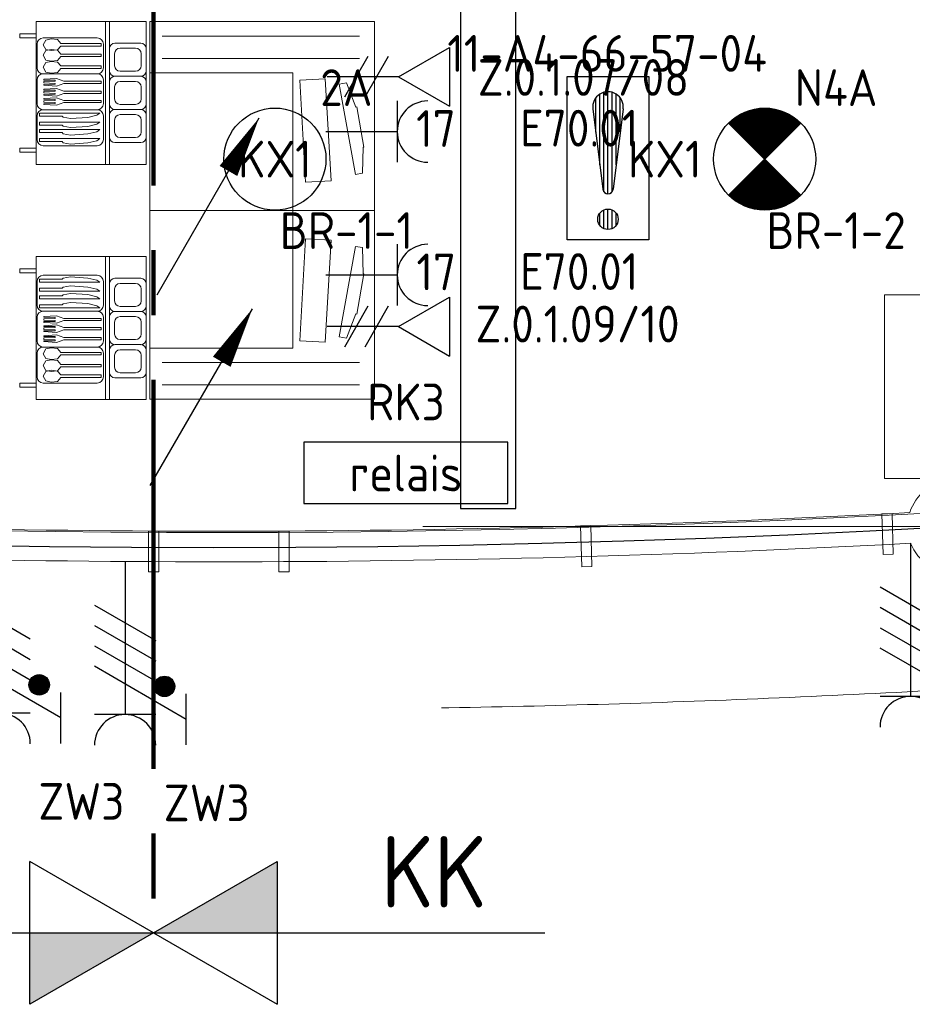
# Model space of a CAD drawing. Header units: millimetres. Extents: x -39149 to 267781, y -2340 to 58540.
# Tile 53 of 244: x 24236 to 28610, y -2340 to 2483. Entities that reach past the tile are written whole.
import ezdxf
from ezdxf.enums import TextEntityAlignment as Align

# ---------------------------------------------------------------- set-up
doc = ezdxf.new("R2010")
doc.units = ezdxf.units.MM
doc.header["$LTSCALE"] = 100
doc.header["$MEASUREMENT"] = 0
for name, pattern in [('B0605', [141, 70, -35, 1, -35]), ('B0703', [93.740001, 62.5, -31.240001]), ('CENTER2', [28.575, 19.05, -3.175, 3.175, -3.175])]:
    doc.linetypes.add(name, pattern=pattern)
for name, color, linetype in [('00  Bestaand', 7, 'Continuous'), ('00  Bestaande kolommen', 7, 'Continuous'), ('45 Plafond', 7, 'Continuous'), ('73 Keuken', 7, 'Continuous'), ('82 Interieur', 7, 'Continuous'), ('A Stramien', 7, 'Continuous'), ('AL$1A---_ALGEMEEN--bestaand', 9, 'Continuous'), ('EL6122--_L', 4, 'Continuous'), ('EL6131--_KG', 3, 'Continuous'), ('EL6221--_KRACHT_400', 3, 'Continuous'), ('EL6222--_KRACHT_230', 3, 'Continuous'), ('EL6223--', 3, 'Continuous'), ('EL6311--_LICHT_BINNEN', 3, 'Continuous'), ('EL6441--_DATACOM', 3, 'Continuous'), ('EL6511--_BRANDMELD', 3, 'Continuous'), ('EM6131--bestaand', 7, 'Continuous'), ('handhaven - AL$1A---_ALGEMEEN', 8, 'Continuous'), ('INDELING--bestaand', 7, 'Continuous')]:
    doc.layers.add(name, color=color, linetype=linetype)
doc.styles.add('BURO-018', font='isocp.shx', dxfattribs={"height": 180})
doc.styles.add('buro-035', font='isocp.shx', dxfattribs={"height": 350})
doc.styles.add('GENERATED_STYLE_3', font='swiss.ttf', dxfattribs={"width": 0.96})
doc.styles.add('STABICAD-012', font='ISOCP.SHX', dxfattribs={"height": 1.2})
doc.styles.add('STABICAD-018', font='ISOCP.SHX', dxfattribs={"height": 1.8})

# ---------------------------------------------------------------- blocks, each defined once
blk = doc.blocks.new('Slab_152_7', base_point=(61.5, 11625))
at = {"layer": '45 Plafond', "color": 8, "linetype": 'Continuous', "lineweight": 0}
blk.add_lwpolyline([(61.5, 11625), (7161.5, 11625), (7161.5, 7850), (18261.5, 7850), (18261.5, 10250), (18050.2, 10250), (18050.2, 11625), (35849.9, 11625), (35849.9, 11400), (36099.9, 11400), (36099.9, 12175), (39053.2, 12175), (39053.2, 11445), (43211.5, 11445), (43211.5, 10132), (43211.5, 5466.1), (41411.5, 5466.1), (41411.5, 10199.6), (34211.5, 10199.6), (34211.5, 612.1, -0.138201), (61.5, 5162.9)], format="xyb", close=True, dxfattribs=at)
blk = doc.blocks.new('Slab_205_7', base_point=(30473.7, 235.9))
at = {"layer": '82 Interieur', "color": 8, "linetype": 'Continuous', "lineweight": 0}
blk.add_lwpolyline([(30473.7, 235.9), (28473.7, 235.9), (28473.7, 1135.9), (30473.7, 1135.9)], close=True, dxfattribs=at)
blk = doc.blocks.new('Slab_206_7', base_point=(25973.7, 1548.6))
at = {"layer": '82 Interieur', "color": 8, "linetype": 'Continuous', "lineweight": 0}
blk.add_lwpolyline([(25973.7, 1548.6), (25973.7, 2473.6), (24873.7, 2473.6), (24873.7, 1548.6)], close=True, dxfattribs=at)
blk = doc.blocks.new('Slab_236_7', base_point=(24655.6, 2474.6))
at = {"layer": '82 Interieur', "color": 8, "linetype": 'Continuous', "lineweight": 0}
blk.add_lwpolyline([(24655.6, 2474.6), (24315.6, 2474.6), (24315.6, 1774.6), (24655.6, 1774.6)], close=True, dxfattribs=at)
blk = doc.blocks.new('Slab_237_7', base_point=(24675.6, 2474.6))
at = {"layer": '82 Interieur', "color": 8, "linetype": 'Continuous', "lineweight": 0}
blk.add_lwpolyline([(24675.6, 2474.6), (24655.6, 2474.6), (24655.6, 1774.6), (24675.6, 1774.6)], close=True, dxfattribs=at)
blk = doc.blocks.new('Slab_238_7', base_point=(24855.6, 1774.6))
at = {"layer": '82 Interieur', "color": 8, "linetype": 'Continuous', "lineweight": 0}
blk.add_lwpolyline([(24855.6, 1774.6), (24675.6, 1774.6), (24675.6, 2474.6), (24855.6, 2474.6)], close=True, dxfattribs=at)
blk = doc.blocks.new('Slab_241_7', base_point=(24315.6, 2414.6))
at = {"layer": '82 Interieur', "color": 8, "linetype": 'Continuous', "lineweight": 0}
blk.add_lwpolyline([(24315.6, 2414.6), (24235.7, 2414.6), (24235.7, 2394.6), (24315.6, 2394.6)], close=True, dxfattribs=at)
blk = doc.blocks.new('Slab_244_7', base_point=(24315.6, 1854.6))
at = {"layer": '82 Interieur', "color": 8, "linetype": 'Continuous', "lineweight": 0}
blk.add_lwpolyline([(24315.6, 1854.6), (24235.7, 1854.6), (24235.7, 1834.6), (24315.6, 1834.6)], close=True, dxfattribs=at)
blk = doc.blocks.new('Slab_245_7', base_point=(25973.7, 1548.6))
at = {"layer": '82 Interieur', "color": 8, "linetype": 'Continuous', "lineweight": 0}
blk.add_lwpolyline([(25973.7, 1548.6), (25973.7, 623.6), (24873.7, 623.6), (24873.7, 1548.6)], close=True, dxfattribs=at)
blk = doc.blocks.new('Slab_249_7', base_point=(24655.6, 622.6))
at = {"layer": '82 Interieur', "color": 8, "linetype": 'Continuous', "lineweight": 0}
blk.add_lwpolyline([(24655.6, 622.6), (24315.6, 622.6), (24315.6, 1322.6), (24655.6, 1322.6)], close=True, dxfattribs=at)
blk = doc.blocks.new('Slab_250_7', base_point=(24675.6, 622.6))
at = {"layer": '82 Interieur', "color": 8, "linetype": 'Continuous', "lineweight": 0}
blk.add_lwpolyline([(24675.6, 622.6), (24655.6, 622.6), (24655.6, 1322.6), (24675.6, 1322.6)], close=True, dxfattribs=at)
blk = doc.blocks.new('Slab_251_7', base_point=(24855.6, 1322.6))
at = {"layer": '82 Interieur', "color": 8, "linetype": 'Continuous', "lineweight": 0}
blk.add_lwpolyline([(24855.6, 1322.6), (24675.6, 1322.6), (24675.6, 622.6), (24855.6, 622.6)], close=True, dxfattribs=at)
blk = doc.blocks.new('Slab_254_7', base_point=(24315.6, 682.6))
at = {"layer": '82 Interieur', "color": 8, "linetype": 'Continuous', "lineweight": 0}
blk.add_lwpolyline([(24315.6, 682.6), (24235.7, 682.6), (24235.7, 702.6), (24315.6, 702.6)], close=True, dxfattribs=at)
blk = doc.blocks.new('Slab_257_7', base_point=(24315.6, 1242.6))
at = {"layer": '82 Interieur', "color": 8, "linetype": 'Continuous', "lineweight": 0}
blk.add_lwpolyline([(24315.6, 1242.6), (24235.7, 1242.6), (24235.7, 1262.6), (24315.6, 1262.6)], close=True, dxfattribs=at)
blk = doc.blocks.new('Wall_50_7', base_point=(11.5, 5100))
at = {"layer": '00  Bestaand', "color": 8, "linetype": 'Continuous', "lineweight": 0}
for radius, start, end in [(63561, 266.957192, 273.063635), (63711, 266.959465, 273.060545)]:
    blk.add_arc((25200.1, 63538.7), radius, start, end, dxfattribs=at)
blk = doc.blocks.new('Wall_251_7', base_point=(25505.9, -21.4))
at = {"layer": '00  Bestaand', "color": 8, "linetype": 'Continuous', "lineweight": 0}
for p, q in [((25555.9, -21.4), (25505.9, -21.4)), ((25505.9, -21.4), (25505.9, -221.4)), ((25555.9, -221.4), (25555.9, -21.4)), ((25505.9, -221.4), (25555.9, -221.4))]:
    blk.add_line(p, q, dxfattribs=at)
blk = doc.blocks.new('Wall_252_7', base_point=(28461.2, 63.2))
at = {"layer": '00  Bestaand', "color": 8, "linetype": 'Continuous', "lineweight": 0}
for p, q in [((28511.2, 64.6), (28461.2, 63.2)), ((28461.2, 63.2), (28466.8, -136.8)), ((28516.8, -135.4), (28511.2, 64.6)), ((28466.8, -136.8), (28516.8, -135.4))]:
    blk.add_line(p, q, dxfattribs=at)
blk = doc.blocks.new('Wall_253_7', base_point=(26984.1, 3.4))
at = {"layer": '00  Bestaand', "color": 8, "linetype": 'Continuous', "lineweight": 0}
for p, q in [((27034.1, 4.8), (26984.1, 3.4)), ((26984.1, 3.4), (26989.7, -196.6)), ((27039.7, -195.2), (27034.1, 4.8)), ((26989.7, -196.6), (27039.7, -195.2))]:
    blk.add_line(p, q, dxfattribs=at)
blk = doc.blocks.new('Wall_254_7', base_point=(24866.9, -21.5))
at = {"layer": '00  Bestaand', "color": 8, "linetype": 'Continuous', "lineweight": 0}
for p, q in [((24916.9, -21.5), (24866.9, -21.5)), ((24866.9, -21.5), (24866.9, -221.5)), ((24916.9, -221.5), (24916.9, -21.5)), ((24866.9, -221.5), (24916.9, -221.5))]:
    blk.add_line(p, q, dxfattribs=at)
blk = doc.blocks.new('Column_33_7', base_point=(28811.5, 0))
at = {"layer": '00  Bestaande kolommen', "color": 8, "linetype": 'Continuous', "lineweight": 0}
for start, end in [(24.2313, 162.2747), (201.2278, 345.2782)]:
    blk.add_arc((28811.5, 0), 225, start, end, dxfattribs=at)
blk = doc.blocks.new('Standard grid marker_10')
at = {"layer": 'A Stramien', "color": 8, "linetype": 'B0605', "lineweight": 0}
blk.add_line((4000, 0), (54000, 0), dxfattribs=at)
at = {"layer": 'A Stramien', "color": 4, "lineweight": 0, "style": 'GENERATED_STYLE_3'}
blk.add_attdef('AC_MARKERTEXT_1', text='', height=100, dxfattribs=at).set_placement((-139.2, -80), align=Align.BOTTOM_LEFT)
blk = doc.blocks.new('1115B3A')
at = {"layer": 'handhaven - AL$1A---_ALGEMEEN', "color": 0, "linetype": 'Continuous'}
blk.add_circle((0, 0), 2.5, dxfattribs=at)
at = {"layer": 'handhaven - AL$1A---_ALGEMEEN', "color": 0, "linetype": 'Continuous', "style": 'BURO-018'}
for tag, p in [('CIRCUIT', (0, 5)), ('PANEL', (0, 5)), ('SUBCIRCUIT', (4.5, 5)), ('LIGHTFIXTURECODE', (0, 0)), ('SWITCHCODE', (4.5, -1))]:
    blk.add_attdef(tag, text='', height=1.8, dxfattribs=at).set_placement(p, align=Align.MIDDLE)
blk = doc.blocks.new('E00018')
at = {"color": 0, "linetype": 'Continuous'}
for p, q in [((-1.768, -1.768), (1.768, 1.768)), ((1.768, -1.768), (-1.768, 1.768))]:
    blk.add_line(p, q, dxfattribs=at)
at = {"color": 0, "linetype": 'Continuous', "const_width": 2.5}
for points in [[(-0.884, 0.884, -0.198912), (0, 1.25, -0.198912), (0.884, 0.884, -1)], [(-0.884, -0.884, 0.198912), (0, -1.25, 0.198912), (0.884, -0.884, 1)]]:
    blk.add_lwpolyline(points, format="xyb", dxfattribs=at)
blk = doc.blocks.new('1115B3A-NO1')
at = {"color": 0, "linetype": 'Continuous'}
blk.add_circle((0, 0), 2.5, dxfattribs=at)
at = {"color": 0, "zscale": 100}
blk.add_blockref('E00018', (0, 0), dxfattribs=at)
at = {"color": 0, "linetype": 'Continuous', "style": 'BURO-018'}
for tag, p in [('CIRCUIT', (0, 5)), ('PANEL', (0, 5)), ('SUBCIRCUIT', (4.5, 5)), ('LIGHTFIXTURECODE', (0, 0)), ('SWITCHCODE', (4.5, -1))]:
    blk.add_attdef(tag, text='', height=1.8, dxfattribs=at).set_placement(p, align=Align.MIDDLE)
blk = doc.blocks.new('E00099')
at = {"color": 0, "linetype": 'Continuous'}
blk.add_line((5, 8.66), (0, 0), dxfattribs=at)
blk.add_lwpolyline([(0, 0, 0, 1, 0), (1.5, 2.598, 1, 1, 0)], format="xyseb", dxfattribs=at)
blk = doc.blocks.new('E00153')
at = {"color": 0, "linetype": 'Continuous'}
for p, q in [((-1.443, 7), (1.443, 7)), ((0, 4.5), (-1.443, 7)), ((0, 4.5), (1.443, 7)), ((0, 4.5), (0, 1)), ((-1, 4), (1, 2.845)), ((-1, 3), (1, 1.845))]:
    blk.add_line(p, q, dxfattribs=at)
at = {"color": 7, "style": 'BURO-018'}
for tag, p in [('COMMENT1', (-6, 12)), ('COMMENT2', (6, 12)), ('DATACOM1', (-6, 9)), ('DATACOM2', (6, 9))]:
    blk.add_attdef(tag, text='', height=1.8, dxfattribs=at).set_placement(p, align=Align.MIDDLE)
at = {"color": 0, "style": 'BURO-018'}
blk.add_attdef('TEXT1', text='', height=1.8, dxfattribs=at).set_placement((2.5, 6), align=Align.MIDDLE)
at = {"color": 0, "linetype": 'Continuous', "style": 'BURO-018', "flags": 1}
blk.add_attdef('ARTICLECODE', text='', height=1.8, dxfattribs=at).set_placement((0, 0), align=Align.MIDDLE)
blk = doc.blocks.new('111304')
at = {"color": 0, "linetype": 'Continuous'}
for p, q in [((-1.5, 4.5), (1.5, 4.5)), ((0, 1), (0, 4.5))]:
    blk.add_line(p, q, dxfattribs=at)
blk.add_arc((0, 6), 1.5, 180, 0, dxfattribs=at)
at = {"color": 0, "linetype": 'Continuous', "style": 'BURO-018'}
for tag, p in [('PANEL', (0, 11.5)), ('CIRCUIT', (0, 8.5)), ('SUBCIRCUIT', (4.5, 8.5))]:
    blk.add_attdef(tag, text='', height=1.8, dxfattribs=at).set_placement(p, align=Align.MIDDLE)
at = {"color": 0, "linetype": 'Continuous', "style": 'BURO-018', "flags": 1}
for tag, p in [('POWERCODE', (13, 8.5)), ('ARTICLECODE', (0, 0))]:
    blk.add_attdef(tag, text='', height=1.8, dxfattribs=at).set_placement(p, align=Align.MIDDLE)
blk = doc.blocks.new('E00113')
at = {"color": 0, "linetype": 'Continuous'}
for p, q in [((-5, 4), (-5, 1)), ((5, 4), (-5, 4)), ((5, 1), (5, 4)), ((-5, 1), (5, 1))]:
    blk.add_line(p, q, dxfattribs=at)
at = {"color": 0, "linetype": 'Continuous', "style": 'BURO-018'}
for tag, p in [('TEXT1', (0, 6)), ('TEXT2', (0, 2.5))]:
    blk.add_attdef(tag, text='', height=1.8, dxfattribs=at).set_placement(p, align=Align.MIDDLE)
at = {"color": 0, "linetype": 'Continuous', "style": 'BURO-018', "flags": 1}
blk.add_attdef('ARTICLECODE', text='', height=1.8, dxfattribs=at).set_placement((0, 0), align=Align.MIDDLE)
blk = doc.blocks.new('111304F')
at = {"color": 0, "linetype": 'Continuous'}
for p, q in [((-3, 9.982), (-3, 7.482)), ((-3, 8.732), (1.5, 6.134)), ((-1.5, 8.5), (1.5, 8.5)), ((0, 1), (0, 8.5)), ((1.5, 5.134), (-1.5, 6.866)), ((1.5, 4.134), (-1.5, 5.866)), ((1.5, 3.134), (-1.5, 4.866))]:
    blk.add_line(p, q, dxfattribs=at)
at = {"color": 0, "linetype": 'Continuous', "const_width": 0.5}
blk.add_lwpolyline([(-1.683, 7.116, 1), (-2.183, 7.116, 1)], format="xyb", close=True, dxfattribs=at)
at = {"color": 0, "linetype": 'Continuous'}
blk.add_circle((-1.933, 7.116), 0.5, dxfattribs=at)
blk.add_arc((0, 10), 1.5, 180, 0, dxfattribs=at)
at = {"color": 0, "linetype": 'Continuous', "style": 'STABICAD-018'}
for tag, p in [('PANEL', (0, 15.5)), ('CIRCUIT', (0, 12.5)), ('SUBCIRCUIT', (4.5, 12.5)), ('ARTICLECODE', (0, 0))]:
    blk.add_attdef(tag, text='', height=1.8, dxfattribs=at).set_placement(p, align=Align.MIDDLE)
at = {"color": 0, "linetype": 'Continuous', "style": 'STABICAD-018', "flags": 1}
blk.add_attdef('POWERCODE', text='', height=1.8, dxfattribs=at).set_placement((13, 12.5), align=Align.MIDDLE)
blk = doc.blocks.new('*X1918')
at = {"layer": 'AL$1A---_ALGEMEEN--bestaand', "color": 0, "linetype": 'Continuous'}
for p, q in [((159.6, 198.675), (159.6, 202.134)), ((159.8, 197.35), (159.8, 202.223)), ((160, 197.25), (160, 202.25)), ((160.2, 197.35), (160.2, 202.223)), ((160.4, 198.675), (160.4, 202.134)), ((159.4, 200.262), (159.4, 201.95)), ((160.6, 200.262), (160.6, 201.95)), ((159.6, 195.7), (159.6, 196.3)), ((159.8, 195.542), (159.8, 196.458)), ((160, 195.5), (160, 196.5)), ((160.2, 195.542), (160.2, 196.458)), ((160.4, 195.7), (160.4, 196.3))]:
    blk.add_line(p, q, dxfattribs=at)
blk = doc.blocks.new('1116A7')
at = {"layer": 'AL$1A---_ALGEMEEN--bestaand', "color": 0, "linetype": 'Continuous'}
for p, q in [((-2, -4), (-2, 4)), ((-2, 4), (2, 4)), ((2, 4), (2, -4)), ((-0.744, 2.406), (-0.248, -1.531)), ((0.744, 2.406), (0.248, -1.531)), ((2, -4), (-2, -4))]:
    blk.add_line(p, q, dxfattribs=at)
blk.add_circle((0, -3), 0.5, dxfattribs=at)
for centre, radius, start, end in [((0, 2.5), 0.75, 352.8192, 187.1808), ((0, -1.5), 0.25, 187.1808, 352.8192)]:
    blk.add_arc(centre, radius, start, end, dxfattribs=at)
blk.add_blockref('*X1918', (-160, -199), dxfattribs=at)
at = {"layer": 'AL$1A---_ALGEMEEN--bestaand', "color": 0, "linetype": 'Continuous', "style": 'BURO-018'}
blk.add_attdef('TEXT1', text='', height=1.8, dxfattribs=at).set_placement((0, 6.5), align=Align.MIDDLE)
at = {"layer": 'AL$1A---_ALGEMEEN--bestaand', "color": 0, "linetype": 'Continuous', "style": 'BURO-018', "flags": 1}
blk.add_attdef('ARTICLECODE', (0, 0), '', height=1.8, dxfattribs=at)
at = {"layer": 'EL6221--_KRACHT_400', "color": 1, "style": 'STABICAD-012'}
blk.add_attdef('FIREPROTECTION_PANEL', text='', height=1.8, dxfattribs=at).set_placement((716.247, 450.773), align=Align.MIDDLE)
at = {"layer": 'EL6222--_KRACHT_230', "color": 1, "style": 'STABICAD-018'}
for tag in ['FIREPROTECTION_HARDWARENUMBER', 'FIREPROTECTION_ZONE']:
    blk.add_attdef(tag, (0, 0), '', height=1.8, dxfattribs=at)
at = {"layer": 'EL6311--_LICHT_BINNEN', "color": 1, "style": 'STABICAD-018'}
blk.add_attdef('CODING2', (0, 0), '', height=1.8, dxfattribs=at)
at = {"layer": 'EL6441--_DATACOM', "color": 1, "style": 'STABICAD-018'}
blk.add_attdef('CODING1', (0, 0), '', height=1.8, dxfattribs=at)

msp = doc.modelspace()

# ---------------------------------------------------------------- linework, layer by layer
at = {"layer": '73 Keuken', "color": 8, "linetype": 'Continuous', "lineweight": 0}
for p, q in [((24321.1, 2248), (24321.1, 2364)), ((24350, 2360.4), (24364.1, 2383.6)), ((24351.1, 2394), (24616.1, 2394)), ((24364.1, 2383.6), (24389.5, 2389.3)), ((24389.5, 2389.3), (24421.5, 2385.5)), ((24421.5, 2385.5), (24436.6, 2366.6)), ((24436.6, 2366.6), (24635.4, 2366.6)), ((24635.4, 2366.6), (24635.4, 2354.2)), ((24646.1, 2364), (24646.1, 2248)), ((24702.6, 2368.4), (24828.7, 2368.4)), ((25900.8, 2402.8), (24934.6, 2402.8)), ((24364.1, 2337.2), (24350, 2360.4)), ((24350, 2308.6), (24364.1, 2331.8)), ((24364.1, 2331.8), (24389.5, 2337.4)), ((24389.5, 2331.5), (24364.1, 2337.2)), ((24389.5, 2337.4), (24421.5, 2333.7)), ((24421.5, 2335.3), (24389.5, 2331.5)), ((24436.6, 2354.2), (24421.5, 2335.3)), ((24421.5, 2333.7), (24436.6, 2314.8)), ((24635.4, 2354.2), (24436.6, 2354.2)), ((24675.7, 2232.8), (24675.7, 2341.4)), ((24700.7, 2257.8), (24700.7, 2316.4)), ((24727.6, 2343.4), (24803.7, 2343.4)), ((24830.7, 2316.4), (24830.7, 2257.8)), ((24855.7, 2341.4), (24855.7, 2232.8)), ((24364.1, 2285.4), (24350, 2308.6)), ((24350, 2250.1), (24364.1, 2273.3)), ((24389.5, 2279.7), (24364.1, 2285.4)), ((24364.1, 2273.3), (24389.5, 2279)), ((24421.5, 2283.5), (24389.5, 2279.7)), ((24389.5, 2279), (24421.5, 2275.2)), ((24436.6, 2302.3), (24421.5, 2283.5)), ((24421.5, 2275.2), (24436.6, 2256.4)), ((24436.6, 2314.8), (24635.4, 2314.8)), ((24635.4, 2302.3), (24436.6, 2302.3)), ((24635.4, 2314.8), (24635.4, 2302.3)), ((24934.6, 2292.8), (25900.8, 2292.8)), ((24364.1, 2226.9), (24350, 2250.1)), ((24389.5, 2221.3), (24364.1, 2226.9)), ((24421.5, 2225), (24389.5, 2221.3)), ((24436.6, 2243.9), (24421.5, 2225)), ((24436.6, 2256.4), (24635.4, 2256.4)), ((24635.4, 2243.9), (24436.6, 2243.9)), ((24635.4, 2256.4), (24635.4, 2243.9)), ((24803.7, 2230.9), (24727.6, 2230.9)), ((25573.7, 2223.6), (24873.7, 2223.6)), ((25573.7, 1548.6), (25573.7, 2223.6)), ((24321.1, 2072), (24321.1, 2188)), ((24351.1, 2218), (24616.1, 2218)), ((24616.1, 2218), (24351.1, 2218)), ((24353.7, 2191.1), (24415.9, 2194.9)), ((24353.7, 2187.4), (24353.7, 2191.1)), ((24409.3, 2186.4), (24353.7, 2187.4)), ((24353.7, 2179.8), (24409.3, 2181.7)), ((24353.7, 2173.2), (24353.7, 2179.8)), ((24409.3, 2171.4), (24353.7, 2173.2)), ((24409.3, 2181.7), (24409.3, 2186.4)), ((24409.3, 2166.6), (24409.3, 2171.4)), ((24415.9, 2194.9), (24452.6, 2181.7)), ((24452.6, 2171.4), (24415.9, 2158.2)), ((24452.6, 2181.7), (24634.4, 2181.7)), ((24634.4, 2171.4), (24452.6, 2171.4)), ((24634.4, 2181.7), (24634.4, 2171.4)), ((24646.1, 2188), (24646.1, 2072)), ((24675.7, 2070.3), (24675.7, 2178.9)), ((24702.6, 2205.9), (24828.7, 2205.9)), ((24828.7, 2205.9), (24702.6, 2205.9)), ((24727.6, 2180.9), (24803.7, 2180.9)), ((24855.7, 2178.9), (24855.7, 2070.3)), ((25608.2, 2186.5), (25732.9, 2193.7)), ((25636.8, 1687.4), (25608.2, 2186.5)), ((25732.9, 2193.7), (25761.6, 1694.5)), ((25801.9, 2167.4), (25836.4, 2173.7)), ((25836.4, 2173.7), (25883.1, 2055.1)), ((24353.7, 2165.7), (24409.3, 2166.6)), ((24353.7, 2161.9), (24353.7, 2165.7)), ((24415.9, 2158.2), (24353.7, 2161.9)), ((24353.7, 2142.1), (24415.9, 2145.9)), ((24353.7, 2138.4), (24353.7, 2142.1)), ((24409.3, 2137.4), (24353.7, 2138.4)), ((24353.7, 2130.8), (24409.3, 2132.7)), ((24353.7, 2124.2), (24353.7, 2130.8)), ((24409.3, 2122.3), (24353.7, 2124.2)), ((24409.3, 2132.7), (24409.3, 2137.4)), ((24409.3, 2117.6), (24409.3, 2122.3)), ((24415.9, 2145.9), (24452.6, 2132.7)), ((24452.6, 2122.3), (24415.9, 2109.1)), ((24452.6, 2132.7), (24634.4, 2132.7)), ((24634.4, 2122.3), (24452.6, 2122.3)), ((24634.4, 2132.7), (24634.4, 2122.3)), ((24700.7, 2095.3), (24700.7, 2153.9)), ((24830.7, 2153.9), (24830.7, 2095.3)), ((25881.5, 1724.5), (25801.9, 2167.4)), ((24353.7, 2116.7), (24409.3, 2117.6)), ((24353.7, 2112.9), (24353.7, 2116.7)), ((24415.9, 2109.1), (24353.7, 2112.9)), ((24353.7, 2096.9), (24415.9, 2100.7)), ((24353.7, 2093.1), (24353.7, 2096.9)), ((24409.3, 2092.2), (24353.7, 2093.1)), ((24353.7, 2085.6), (24409.3, 2087.5)), ((24353.7, 2079), (24353.7, 2085.6)), ((24409.3, 2077.1), (24353.7, 2079)), ((24409.3, 2087.5), (24409.3, 2092.2)), ((24409.3, 2072.4), (24409.3, 2077.1)), ((24415.9, 2100.7), (24452.6, 2087.5)), ((24452.6, 2077.1), (24415.9, 2063.9)), ((24452.6, 2087.5), (24634.4, 2087.5)), ((24634.4, 2077.1), (24452.6, 2077.1)), ((24634.4, 2087.5), (24634.4, 2077.1)), ((24351.1, 2042), (24616.1, 2042)), ((24616.1, 2042), (24351.1, 2042)), ((24353.7, 2071.4), (24409.3, 2072.4)), ((24353.7, 2067.7), (24353.7, 2071.4)), ((24415.9, 2063.9), (24353.7, 2067.7)), ((24702.6, 2043.4), (24828.7, 2043.4)), ((24828.7, 2043.4), (24702.6, 2043.4)), ((24803.7, 2068.4), (24727.6, 2068.4)), ((25883.1, 2055.1), (25887.3, 2056.1)), ((25887.3, 2056.1), (25922.4, 1859.4)), ((24321.1, 1896), (24321.1, 2012)), ((24333.1, 2010.8), (24332.2, 2025.4)), ((24332.2, 2025.4), (24628.3, 2025.4)), ((24333.1, 1966.7), (24332.2, 1981.3)), ((24332.2, 1981.3), (24628.3, 1981.3)), ((24443.7, 2010.8), (24333.1, 2010.8)), ((24448.2, 2005.3), (24443.7, 2010.8)), ((24484.8, 1998.9), (24448.2, 2005.3)), ((24569.8, 2004.4), (24484.8, 1998.9)), ((24613.6, 2015.3), (24569.8, 2004.4)), ((24628.3, 2025.4), (24613.6, 2015.3)), ((24628.3, 1981.3), (24613.6, 1971.3)), ((24646.1, 2012), (24646.1, 1896)), ((24675.7, 1907.8), (24675.7, 2016.4)), ((24700.7, 1932.8), (24700.7, 1991.4)), ((24727.6, 2018.4), (24803.7, 2018.4)), ((24830.7, 1991.4), (24830.7, 1932.8)), ((24855.7, 2016.4), (24855.7, 1907.8)), ((24333.1, 1930), (24332.2, 1944.6)), ((24332.2, 1944.6), (24628.3, 1944.6)), ((24443.7, 1966.7), (24333.1, 1966.7)), ((24443.7, 1930), (24333.1, 1930)), ((24448.2, 1961.2), (24443.7, 1966.7)), ((24448.2, 1924.5), (24443.7, 1930)), ((24484.8, 1954.8), (24448.2, 1961.2)), ((24569.8, 1960.3), (24484.8, 1954.8)), ((24613.6, 1971.3), (24569.8, 1960.3)), ((24613.6, 1934.5), (24569.8, 1923.6)), ((24628.3, 1944.6), (24613.6, 1934.5)), ((24333.1, 1885.9), (24332.2, 1900.5)), ((24332.2, 1900.5), (24628.3, 1900.5)), ((24443.7, 1885.9), (24333.1, 1885.9)), ((24448.2, 1880.4), (24443.7, 1885.9)), ((24484.8, 1918.1), (24448.2, 1924.5)), ((24569.8, 1923.6), (24484.8, 1918.1)), ((24613.6, 1890.5), (24569.8, 1879.5)), ((24628.3, 1900.5), (24613.6, 1890.5)), ((24803.7, 1905.9), (24727.6, 1905.9)), ((24616.1, 1866), (24351.1, 1866)), ((24484.8, 1874), (24448.2, 1880.4)), ((24569.8, 1879.5), (24484.8, 1874)), ((24828.7, 1880.9), (24702.6, 1880.9)), ((25918.5, 1858.3), (25916, 1730.8)), ((25922.4, 1859.4), (25918.5, 1858.3)), ((25761.6, 1694.5), (25636.8, 1687.4)), ((25916, 1730.8), (25881.5, 1724.5)), ((25573.7, 1548.6), (25573.7, 873.6)), ((25636.8, 1409.9), (25608.2, 910.7)), ((25761.6, 1402.7), (25636.8, 1409.9)), ((25732.9, 903.5), (25761.6, 1402.7)), ((25881.5, 1372.8), (25801.9, 929.9)), ((25916, 1366.5), (25881.5, 1372.8)), ((25918.5, 1239), (25916, 1366.5)), ((24333.1, 1211.4), (24332.2, 1196.7)), ((24443.7, 1211.4), (24333.1, 1211.4)), ((24616.1, 1231.3), (24351.1, 1231.3)), ((24448.2, 1216.8), (24443.7, 1211.4)), ((24484.8, 1223.2), (24448.2, 1216.8)), ((24569.8, 1217.8), (24484.8, 1223.2)), ((24613.6, 1206.8), (24569.8, 1217.8)), ((24628.3, 1196.7), (24613.6, 1206.8)), ((24828.7, 1216.4), (24702.6, 1216.4)), ((25887.3, 1041.1), (25922.4, 1237.9)), ((25922.4, 1237.9), (25918.5, 1239)), ((24321.1, 1201.3), (24321.1, 1085.3)), ((24332.2, 1196.7), (24628.3, 1196.7)), ((24333.1, 1167.3), (24332.2, 1152.7)), ((24443.7, 1167.3), (24333.1, 1167.3)), ((24448.2, 1172.8), (24443.7, 1167.3)), ((24484.8, 1179.2), (24448.2, 1172.8)), ((24569.8, 1173.7), (24484.8, 1179.2)), ((24613.6, 1162.7), (24569.8, 1173.7)), ((24628.3, 1152.7), (24613.6, 1162.7)), ((24646.1, 1085.3), (24646.1, 1201.3)), ((24675.7, 1189.4), (24675.7, 1080.8)), ((24700.7, 1164.4), (24700.7, 1105.8)), ((24803.7, 1191.4), (24727.6, 1191.4)), ((24830.7, 1105.8), (24830.7, 1164.4)), ((24855.7, 1080.8), (24855.7, 1189.4)), ((24332.2, 1152.7), (24628.3, 1152.7)), ((24333.1, 1130.6), (24332.2, 1115.9)), ((24332.2, 1115.9), (24628.3, 1115.9)), ((24443.7, 1130.6), (24333.1, 1130.6)), ((24448.2, 1136), (24443.7, 1130.6)), ((24484.8, 1142.4), (24448.2, 1136)), ((24569.8, 1137), (24484.8, 1142.4)), ((24613.6, 1126), (24569.8, 1137)), ((24628.3, 1115.9), (24613.6, 1126)), ((24333.1, 1086.5), (24332.2, 1071.9)), ((24332.2, 1071.9), (24628.3, 1071.9)), ((24443.7, 1086.5), (24333.1, 1086.5)), ((24448.2, 1092), (24443.7, 1086.5)), ((24484.8, 1098.4), (24448.2, 1092)), ((24569.8, 1092.9), (24484.8, 1098.4)), ((24613.6, 1081.9), (24569.8, 1092.9)), ((24628.3, 1071.9), (24613.6, 1081.9)), ((24727.6, 1078.9), (24803.7, 1078.9)), ((24321.1, 1025.3), (24321.1, 909.3)), ((24351.1, 1055.3), (24616.1, 1055.3)), ((24616.1, 1055.3), (24351.1, 1055.3)), ((24415.9, 1033.3), (24353.7, 1029.6)), ((24353.7, 1029.6), (24353.7, 1025.8)), ((24353.7, 1025.8), (24409.3, 1024.8)), ((24409.3, 1020.1), (24353.7, 1018.2)), ((24353.7, 1018.2), (24353.7, 1011.7)), ((24409.3, 1024.8), (24409.3, 1020.1)), ((24452.6, 1020.1), (24415.9, 1033.3)), ((24634.4, 1020.1), (24452.6, 1020.1)), ((24634.4, 1009.8), (24634.4, 1020.1)), ((24646.1, 909.3), (24646.1, 1025.3)), ((24675.7, 1026.9), (24675.7, 918.3)), ((24702.6, 1053.9), (24828.7, 1053.9)), ((24828.7, 1053.9), (24702.6, 1053.9)), ((24803.7, 1028.9), (24727.6, 1028.9)), ((24855.7, 918.3), (24855.7, 1026.9)), ((25836.4, 923.6), (25883.1, 1042.1)), ((25883.1, 1042.1), (25887.3, 1041.1)), ((24353.7, 1011.7), (24409.3, 1009.8)), ((24409.3, 1005.1), (24353.7, 1004.1)), ((24353.7, 1004.1), (24353.7, 1000.3)), ((24353.7, 1000.3), (24415.9, 996.6)), ((24415.9, 988.1), (24353.7, 984.3)), ((24353.7, 984.3), (24353.7, 980.5)), ((24353.7, 980.5), (24409.3, 979.6)), ((24409.3, 974.9), (24353.7, 973)), ((24353.7, 973), (24353.7, 966.4)), ((24353.7, 966.4), (24409.3, 964.5)), ((24409.3, 1009.8), (24409.3, 1005.1)), ((24409.3, 979.6), (24409.3, 974.9)), ((24415.9, 996.6), (24452.6, 1009.8)), ((24452.6, 974.9), (24415.9, 988.1)), ((24452.6, 1009.8), (24634.4, 1009.8)), ((24634.4, 974.9), (24452.6, 974.9)), ((24634.4, 964.5), (24634.4, 974.9)), ((24700.7, 1001.9), (24700.7, 943.3)), ((24830.7, 943.3), (24830.7, 1001.9)), ((24409.3, 959.8), (24353.7, 958.9)), ((24353.7, 958.9), (24353.7, 955.1)), ((24353.7, 955.1), (24415.9, 951.3)), ((24415.9, 939.1), (24353.7, 935.3)), ((24353.7, 935.3), (24353.7, 931.5)), ((24353.7, 931.5), (24409.3, 930.6)), ((24409.3, 925.9), (24353.7, 924)), ((24353.7, 924), (24353.7, 917.4)), ((24353.7, 917.4), (24409.3, 915.5)), ((24409.3, 964.5), (24409.3, 959.8)), ((24409.3, 930.6), (24409.3, 925.9)), ((24415.9, 951.3), (24452.6, 964.5)), ((24452.6, 925.9), (24415.9, 939.1)), ((24452.6, 964.5), (24634.4, 964.5)), ((24634.4, 925.9), (24452.6, 925.9)), ((24634.4, 915.5), (24634.4, 925.9)), ((24727.6, 916.4), (24803.7, 916.4)), ((25801.9, 929.9), (25836.4, 923.6)), ((24364.1, 870.3), (24350, 847.1)), ((24351.1, 879.3), (24616.1, 879.3)), ((24616.1, 879.3), (24351.1, 879.3)), ((24409.3, 910.8), (24353.7, 909.9)), ((24353.7, 909.9), (24353.7, 906.1)), ((24353.7, 906.1), (24415.9, 902.3)), ((24389.5, 876), (24364.1, 870.3)), ((24421.5, 872.2), (24389.5, 876)), ((24409.3, 915.5), (24409.3, 910.8)), ((24415.9, 902.3), (24452.6, 915.5)), ((24436.6, 853.3), (24421.5, 872.2)), ((24452.6, 915.5), (24634.4, 915.5)), ((24702.6, 891.4), (24828.7, 891.4)), ((24828.7, 891.4), (24702.6, 891.4)), ((25573.7, 873.6), (24873.7, 873.6)), ((25608.2, 910.7), (25732.9, 903.5)), ((24321.1, 849.3), (24321.1, 733.3)), ((24350, 847.1), (24364.1, 823.9)), ((24364.1, 823.9), (24389.5, 818.2)), ((24389.5, 818.2), (24421.5, 822)), ((24421.5, 822), (24436.6, 840.9)), ((24635.4, 853.3), (24436.6, 853.3)), ((24436.6, 840.9), (24635.4, 840.9)), ((24635.4, 840.9), (24635.4, 853.3)), ((24646.1, 733.3), (24646.1, 849.3)), ((24675.7, 864.4), (24675.7, 755.8)), ((24700.7, 839.4), (24700.7, 780.8)), ((24803.7, 866.4), (24727.6, 866.4)), ((24830.7, 780.8), (24830.7, 839.4)), ((24855.7, 755.8), (24855.7, 864.4)), ((24364.1, 811.9), (24350, 788.7)), ((24350, 788.7), (24364.1, 765.5)), ((24389.5, 817.5), (24364.1, 811.9)), ((24421.5, 813.8), (24389.5, 817.5)), ((24436.6, 794.9), (24421.5, 813.8)), ((24421.5, 763.6), (24436.6, 782.4)), ((24635.4, 794.9), (24436.6, 794.9)), ((24436.6, 782.4), (24635.4, 782.4)), ((24635.4, 782.4), (24635.4, 794.9)), ((24934.6, 804.4), (25900.8, 804.4)), ((24364.1, 760), (24350, 736.8)), ((24350, 736.8), (24364.1, 713.6)), ((24389.5, 765.7), (24364.1, 760)), ((24364.1, 765.5), (24389.5, 759.8)), ((24421.5, 761.9), (24389.5, 765.7)), ((24389.5, 759.8), (24421.5, 763.6)), ((24436.6, 743.1), (24421.5, 761.9)), ((24421.5, 711.7), (24436.6, 730.6)), ((24635.4, 743.1), (24436.6, 743.1)), ((24436.6, 730.6), (24635.4, 730.6)), ((24635.4, 730.6), (24635.4, 743.1)), ((24702.6, 728.9), (24828.7, 728.9)), ((24727.6, 753.9), (24803.7, 753.9)), ((24351.1, 703.3), (24616.1, 703.3)), ((24364.1, 713.6), (24389.5, 708)), ((24389.5, 708), (24421.5, 711.7)), ((25900.8, 694.4), (24934.6, 694.4))]:
    msp.add_line(p, q, dxfattribs=at)
at = {"layer": '73 Keuken', "color": 8, "linetype": 'B0703', "lineweight": 0}
msp.add_arc((25211.3, 63523.1), 64420.4, 245.958382, 293.907461, dxfattribs=at)
at = {"layer": '73 Keuken', "color": 8, "linetype": 'Continuous', "lineweight": 0}
for centre, radius, start, end in [((24351.1, 2364), 30, 90, 180), ((24616.1, 2364), 30, 0, 90), ((24702.6, 2341.4), 27, 90, 180), ((24828.7, 2341.4), 27, 0, 90), ((24727.6, 2316.4), 27, 90, 180), ((24803.7, 2316.4), 27, 0, 90), ((24351.1, 2248), 30, 180, 270), ((24616.1, 2248), 30, 270, 0), ((24702.6, 2232.8), 27, 180, 270), ((24727.6, 2257.8), 27, 180, 270), ((24803.7, 2257.8), 27, 270, 0), ((24828.7, 2232.8), 27, 270, 0), ((24351.1, 2188), 30, 90, 180), ((24616.1, 2188), 30, 0, 90), ((24702.6, 2178.9), 27, 90, 180), ((24727.6, 2153.9), 27, 90, 180), ((24803.7, 2153.9), 27, 0, 90), ((24828.7, 2178.9), 27, 0, 90), ((24727.6, 2095.3), 27, 180, 270), ((24803.7, 2095.3), 27, 270, 0), ((24351.1, 2072), 30, 180, 270), ((24351.1, 2012), 30, 90, 180), ((24616.1, 2072), 30, 270, 0), ((24616.1, 2012), 30, 0, 90), ((24702.6, 2070.3), 27, 180, 270), ((24702.6, 2016.4), 27, 90, 180), ((24828.7, 2070.3), 27, 270, 0), ((24828.7, 2016.4), 27, 0, 90), ((24727.6, 1991.4), 27, 90, 180), ((24803.7, 1991.4), 27, 0, 90), ((24727.6, 1932.8), 27, 180, 270), ((24803.7, 1932.8), 27, 270, 0), ((24351.1, 1896), 30, 180, 270), ((24616.1, 1896), 30, 270, 0), ((24702.6, 1907.8), 27, 180, 270), ((24828.7, 1907.8), 27, 270, 0), ((24351.1, 1201.3), 30, 90, 180), ((24616.1, 1201.3), 30, 0, 90), ((24702.6, 1189.4), 27, 90, 180), ((24828.7, 1189.4), 27, 0, 90), ((24727.6, 1164.4), 27, 90, 180), ((24803.7, 1164.4), 27, 0, 90), ((24351.1, 1085.3), 30, 180, 270), ((24616.1, 1085.3), 30, 270, 0), ((24702.6, 1080.8), 27, 180, 270), ((24727.6, 1105.8), 27, 180, 270), ((24803.7, 1105.8), 27, 270, 0), ((24828.7, 1080.8), 27, 270, 0), ((24351.1, 1025.3), 30, 90, 180), ((24616.1, 1025.3), 30, 0, 90), ((24702.6, 1026.9), 27, 90, 180), ((24727.6, 1001.9), 27, 90, 180), ((24803.7, 1001.9), 27, 0, 90), ((24828.7, 1026.9), 27, 0, 90), ((24702.6, 918.3), 27, 180, 270), ((24727.6, 943.3), 27, 180, 270), ((24803.7, 943.3), 27, 270, 0), ((24828.7, 918.3), 27, 270, 0), ((24351.1, 909.3), 30, 180, 270), ((24351.1, 849.3), 30, 90, 180), ((24616.1, 909.3), 30, 270, 0), ((24616.1, 849.3), 30, 0, 90), ((24702.6, 864.4), 27, 90, 180), ((24828.7, 864.4), 27, 0, 90), ((24727.6, 839.4), 27, 90, 180), ((24803.7, 839.4), 27, 0, 90), ((24727.6, 780.8), 27, 180, 270), ((24803.7, 780.8), 27, 270, 0), ((24351.1, 733.3), 30, 180, 270), ((24616.1, 733.3), 30, 270, 0), ((24702.6, 755.8), 27, 180, 270), ((24828.7, 755.8), 27, 270, 0)]:
    msp.add_arc(centre, radius, start, end, dxfattribs=at)
at = {"layer": 'EL6122--_L'}
msp.add_arc((25186.5, 63538.5), 63640.1, 246.67311, 293.32689, dxfattribs=at)
at = {"layer": 'EL6131--_KG'}
for p, q in [((26396.5, 9580.4), (26396.5, 89.3)), ((26666.5, 89.3), (26666.5, 9580.4)), ((26396.5, 89.3), (26666.5, 89.3))]:
    msp.add_line(p, q, dxfattribs=at)
at = {"layer": 'INDELING--bestaand', "linetype": 'CENTER2', "lineweight": 100}
msp.add_line((24891.8, 6434.1), (24891.8, -1989.8), dxfattribs=at)
at = {"layer": 'INDELING--bestaand'}
for p, q in [((24891.8, -1989.8), (24285.5, -1639.8)), ((24285.5, -2339.8), (24285.5, -1639.8)), ((24891.8, -1989.8), (25498, -1639.8)), ((25498, -1639.8), (25498, -2339.8)), ((22963.9, -1989.8), (24891.8, -1989.8)), ((24891.8, -1989.8), (24285.5, -2339.8)), ((24891.8, -1989.8), (26809.5, -1989.8)), ((24891.8, -1989.8), (25498, -2339.8))]:
    msp.add_line(p, q, dxfattribs=at)
for points in [[(24891.8, -1989.8), (25498, -1989.8), (25498, -1639.8)], [(24891.8, -1989.8), (24285.5, -1989.8), (24285.5, -2339.8)]]:
    msp.add_solid(points, dxfattribs=at)

# ---------------------------------------------------------------- block references
at = {"layer": '00  Bestaand', "color": 1, "lineweight": 0}
msp.add_blockref('Wall_50_7', (11.5, 5100), dxfattribs=at)
at = {"layer": '00  Bestaand', "color": 251, "lineweight": 0}
for name, p in [('Wall_252_7', (28461.2, 63.2)), ('Wall_253_7', (26984.1, 3.4)), ('Wall_254_7', (24866.9, -21.5)), ('Wall_251_7', (25505.9, -21.4))]:
    msp.add_blockref(name, p, dxfattribs=at)
at = {"layer": '00  Bestaande kolommen', "color": 3, "lineweight": 0}
msp.add_blockref('Column_33_7', (28811.5, 0), dxfattribs=at)
at = {"layer": '45 Plafond', "color": 252, "linetype": 'Continuous', "lineweight": 0}
msp.add_blockref('Slab_152_7', (61.5, 11625), dxfattribs=at)
at = {"layer": '82 Interieur', "color": 30, "linetype": 'Continuous', "lineweight": 0}
for name, p in [('Slab_236_7', (24655.6, 2474.6)), ('Slab_237_7', (24675.6, 2474.6)), ('Slab_238_7', (24855.6, 1774.6)), ('Slab_206_7', (25973.7, 1548.6)), ('Slab_241_7', (24315.6, 2414.6)), ('Slab_244_7', (24315.6, 1854.6)), ('Slab_245_7', (25973.7, 1548.6)), ('Slab_249_7', (24655.6, 622.6)), ('Slab_250_7', (24675.6, 622.6)), ('Slab_251_7', (24855.6, 1322.6)), ('Slab_257_7', (24315.6, 1242.6)), ('Slab_205_7', (30473.7, 235.9)), ('Slab_254_7', (24315.6, 682.6))]:
    msp.add_blockref(name, p, dxfattribs=at)
at = {"layer": 'A Stramien', "color": 1, "linetype": 'Continuous', "lineweight": 0, "zscale": 1000}
msp.add_blockref('Standard grid marker_10', (-5988.5, 0), dxfattribs=at)
at = {"layer": 'EL6222--_KRACHT_230', "linetype": 'Continuous'}
ref = msp.add_blockref('111304', (25635.6, 1935.1), dxfattribs=dict(at, xscale=100, yscale=100, zscale=100, rotation=270))
ref.add_attrib('CIRCUIT', '17', dxfattribs={"layer": '0', "color": 3, "linetype": 'ByBlock', "height": 180, "style": 'BURO-018'}).set_placement((26275.7, 1950), align=Align.MIDDLE)
ref.add_attrib('SUBCIRCUIT', 'E70.01', dxfattribs={"layer": '0', "color": 3, "linetype": 'ByBlock', "height": 180, "style": 'BURO-018'}).set_placement((26977.6, 1952.1), align=Align.MIDDLE)
ref = msp.add_blockref('111304', (25635.6, 1232.9), dxfattribs=dict(at, xscale=100, yscale=100, zscale=100, rotation=270))
ref.add_attrib('CIRCUIT', '17', dxfattribs={"layer": '0', "color": 3, "linetype": 'ByBlock', "height": 180, "style": 'BURO-018'}).set_placement((26277.2, 1247.8), align=Align.MIDDLE)
ref.add_attrib('SUBCIRCUIT', 'E70.01', dxfattribs={"layer": '0', "color": 3, "linetype": 'ByBlock', "height": 180, "style": 'BURO-018'}).set_placement((26977.6, 1249.8), align=Align.MIDDLE)
at = {"layer": 'EL6223--', "linetype": 'Continuous'}
ref = msp.add_blockref('E00113', (26128.6, 13), dxfattribs=dict(at, xscale=100, yscale=100))
ref.add_attrib('TEXT1', 'RK3', dxfattribs={"layer": '0', "color": 1, "linetype": 'ByBlock', "height": 180, "style": 'STABICAD-018'}).set_placement((26128.6, 610.8), align=Align.MIDDLE)
ref.add_attrib('TEXT2', 'relais', dxfattribs={"layer": '0', "color": 1, "linetype": 'ByBlock', "height": 180, "style": 'STABICAD-018'}).set_placement((26128.6, 263), align=Align.MIDDLE)
ref = msp.add_blockref('111304F', (28601.7, 18.5), dxfattribs=dict(at, xscale=100, yscale=100, rotation=180))
ref.add_attrib('ARTICLECODE', 'ZW3', dxfattribs={"layer": '0', "color": 1, "linetype": 'ByBlock', "height": 180, "style": 'STABICAD-018'}).set_placement((29001.7, -1263.6), align=Align.MIDDLE)
ref = msp.add_blockref('111304F', (24137.8, -63.5), dxfattribs=dict(at, xscale=100, yscale=100, rotation=180))
ref.add_attrib('ARTICLECODE', 'ZW3', dxfattribs={"layer": '0', "color": 1, "linetype": 'ByBlock', "height": 180, "style": 'STABICAD-018'}).set_placement((24537.8, -1345.6), align=Align.MIDDLE)
ref = msp.add_blockref('111304F', (24752.1, -70.8), dxfattribs=dict(at, xscale=100, yscale=100, rotation=180))
ref.add_attrib('ARTICLECODE', 'ZW3', dxfattribs={"layer": '0', "color": 1, "linetype": 'ByBlock', "height": 180, "style": 'STABICAD-018'}).set_placement((25152.1, -1352.9), align=Align.MIDDLE)
at = {"layer": 'EL6311--_LICHT_BINNEN', "linetype": 'Continuous'}
ref = msp.add_blockref('1115B3A', (25486.5, 1800.3), dxfattribs=dict(at, xscale=100, yscale=100, zscale=100))
ref.add_attrib('CIRCUIT', '2A', dxfattribs={"layer": '0', "color": 3, "linetype": 'ByBlock', "height": 180, "style": 'BURO-018'}).set_placement((25836.5, 2150.3), align=Align.MIDDLE)
ref.add_attrib('LIGHTFIXTURECODE', 'KX1', dxfattribs={"layer": '0', "color": 3, "linetype": 'ByBlock', "height": 180, "style": 'BURO-018'}).set_placement((25486.5, 1800.3), align=Align.MIDDLE)
ref.add_attrib('SWITCHCODE', 'BR-1-1', dxfattribs={"layer": '0', "color": 3, "linetype": 'ByBlock', "height": 180, "style": 'BURO-018'}).set_placement((25836.5, 1450.3), align=Align.MIDDLE)
ref = msp.add_blockref('1115B3A-NO1', (27886.5, 1800.3), dxfattribs=dict(at, xscale=100, yscale=100, zscale=100))
ref.add_attrib('CIRCUIT', 'N4A', dxfattribs={"layer": '0', "color": 3, "linetype": 'ByBlock', "height": 180, "style": 'BURO-018'}).set_placement((28236.5, 2150.3), align=Align.MIDDLE)
ref.add_attrib('LIGHTFIXTURECODE', 'KX1', dxfattribs={"layer": '0', "color": 3, "linetype": 'ByBlock', "height": 180, "style": 'BURO-018'}).set_placement((27397.1, 1800.3), align=Align.MIDDLE)
ref.add_attrib('SWITCHCODE', 'BR-1-2', dxfattribs={"layer": '0', "color": 3, "linetype": 'ByBlock', "height": 180, "style": 'BURO-018'}).set_placement((28236.5, 1450.3), align=Align.MIDDLE)
at = {"layer": 'EL6441--_DATACOM', "linetype": 'Continuous'}
ref = msp.add_blockref('E00153', (25642.1, 2203.1), dxfattribs=dict(at, xscale=100, yscale=100, zscale=100, rotation=270))
ref.add_attrib('DATACOM1', 'Z.0.1.07/08', dxfattribs={"layer": '0', "color": 1, "linetype": 'ByBlock', "height": 180, "style": 'BURO-018'}).set_placement((26998.1, 2200.6), align=Align.MIDDLE)
ref = msp.add_blockref('E00153', (25642.1, 979.9), dxfattribs=dict(at, xscale=100, yscale=100, zscale=100, rotation=270))
ref.add_attrib('DATACOM1', 'Z.0.1.09/10', dxfattribs={"layer": '0', "color": 1, "linetype": 'ByBlock', "height": 180, "style": 'BURO-018'}).set_placement((26969.3, 992.3), align=Align.MIDDLE)
at = {"layer": 'EL6511--_BRANDMELD', "linetype": 'Continuous'}
ref = msp.add_blockref('1116A7', (27118.6, 1805.5), dxfattribs=dict(at, xscale=100, yscale=100))
ref.add_attrib('CODING1', '11-A4-66-57-04', dxfattribs={"layer": '0', "color": 1, "linetype": 'ByBlock', "height": 180, "style": 'STABICAD-018'}).set_placement((27114.4, 2318.3), align=Align.MIDDLE)
at = {"layer": 'EM6131--bestaand', "color": 3, "xscale": 100, "yscale": 100, "zscale": 100, "rotation": 180}
for p in [(25408.7, 2002), (25375.8, 1067.4)]:
    msp.add_blockref('E00099', p, dxfattribs=at)

# ---------------------------------------------------------------- texts
at = {"layer": 'INDELING--bestaand', "style": 'buro-035'}
msp.add_text('KK', height=350, dxfattribs=at).set_placement((26005.3, -1865.8))

doc.saveas('drawing.dxf')
